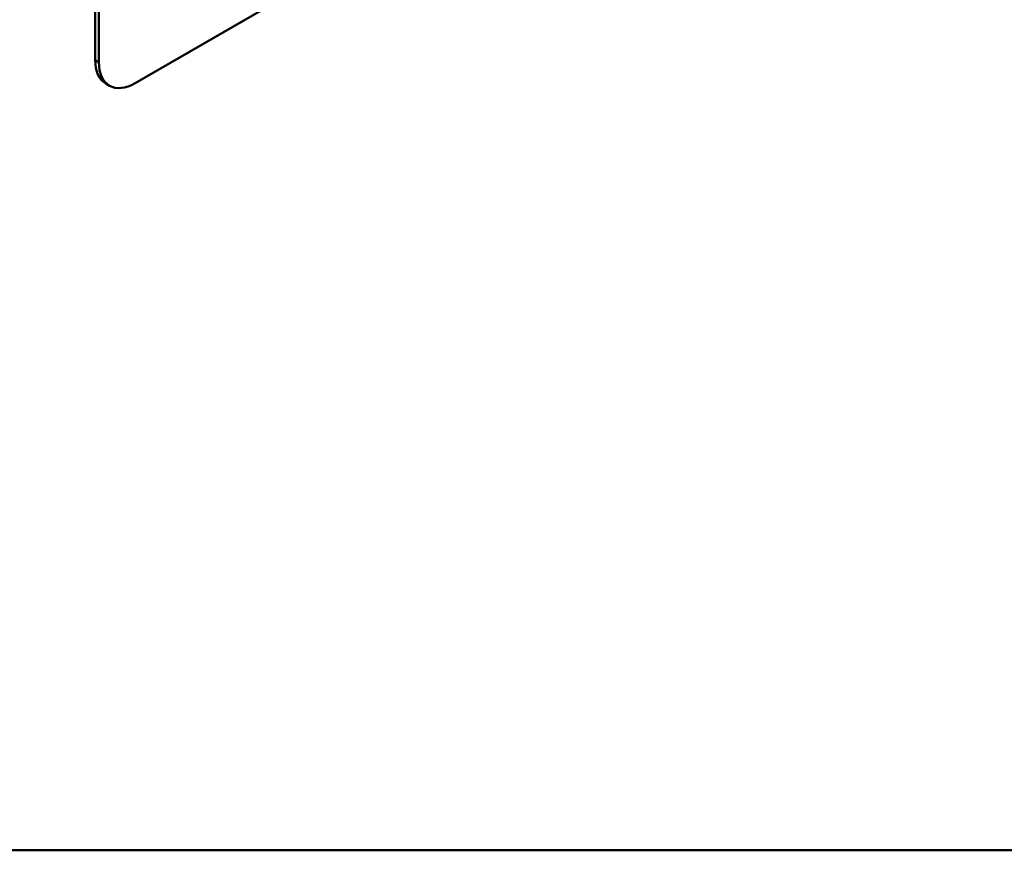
# Model space of a CAD drawing. Header units: millimetres. Extents: x 20 to 833, y 20 to 574.
# Tile 2 of 9: x 361 to 438, y 20 to 85. Entities that reach past the tile are written whole.
import ezdxf

# ---------------------------------------------------------------- set-up
doc = ezdxf.new("R2010")
doc.units = ezdxf.units.MM
doc.header["$LTSCALE"] = 2
for name, color, linetype, lineweight in [('Sichtbare Kanten(DIN)', 7, 'Continuous', 50), ('Sichtbare tangentiale Kanten(DIN)', 7, 'Continuous', 50), ('Skizziergeometrie(DIN)', 7, 'Continuous', 50)]:
    doc.layers.add(name, color=color, linetype=linetype, lineweight=lineweight)

# ---------------------------------------------------------------- blocks, each defined once
blk = doc.blocks.new('Ränder Standardrahmen')
at = {"layer": 'Skizziergeometrie(DIN)', "flags": 128}
blk.add_lwpolyline([(10, 10), (10, 287), (410, 287), (410, 10), (10, 10)], dxfattribs=at)

msp = doc.modelspace()

# ---------------------------------------------------------------- linework, layer by layer
at = {"layer": 'Sichtbare Kanten(DIN)'}
for p, q in [((367.1479, 163.291), (367.1479, 81.6413)), ((367.4308, 163.1277), (367.4308, 81.478)), ((370.2592, 79.845), (423.9993, 110.8719)), ((368.2592, 79.6469), (367.9764, 79.8102))]:
    msp.add_line(p, q, dxfattribs=at)
for centre, end_param in [((369.9764, 83.2743), 6.2831853), ((370.2592, 83.111), 7.0685835)]:
    msp.add_ellipse(centre, major_axis=(-2, -3.4641), ratio=0.5773503, start_param=5.4977871, end_param=end_param, dxfattribs=at)
at = {"layer": 'Sichtbare tangentiale Kanten(DIN)'}
msp.add_line((367.4308, 81.478), (367.1479, 81.6413), dxfattribs=at)

# ---------------------------------------------------------------- block references
at = {"xscale": 2, "yscale": 2, "zscale": 2}
msp.add_blockref('Ränder Standardrahmen', (0, 0), dxfattribs=at)

doc.saveas('drawing.dxf')
